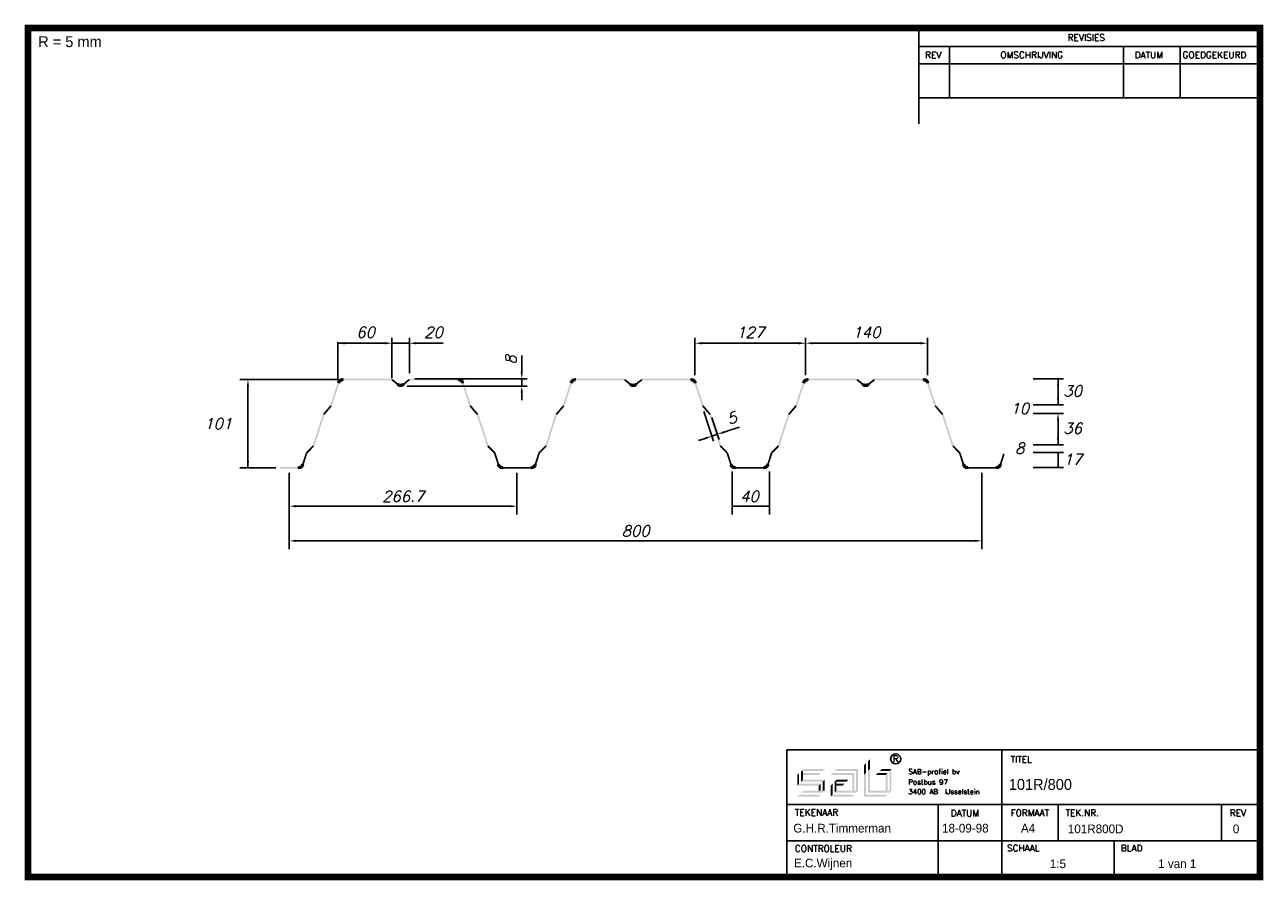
# Model space of a CAD drawing. Extents: x 51 to 1473, y 32 to 1014.
import ezdxf
from ezdxf.enums import TextEntityAlignment as Align

# ---------------------------------------------------------------- set-up
doc = ezdxf.new("R2010")
doc.units = 0
doc.header["$MEASUREMENT"] = 0
doc.layers.get('0').update_dxf_attribs({"linetype": 'CONTINUOUS'})
doc.layers.get('DEFPOINTS').update_dxf_attribs({"linetype": 'CONTINUOUS'})
doc.layers.add('KADER', color=7, linetype='CONTINUOUS')
doc.layers.add('TEKENING', color=7, linetype='CONTINUOUS')
doc.styles.add('ADESK2', font='romans')
doc.styles.add('ROMAND', font='romand')
doc.styles.add('ROMANS', font='romans', dxfattribs={"height": 4})

# ---------------------------------------------------------------- blocks, each defined once
blk = doc.blocks.new('A$C1F8A05FD')
blk.add_text('R = 5 mm', height=12.5).set_placement((1.81343, 5.268255))
blk = doc.blocks.new('SABKADER')
for p, q in [((150.225134, 42.43958), (258.88659, 42.43958)), ((150.225134, 13.236279), (150.225134, 42.43958)), ((199.575385, 13.236279), (199.575385, 42.43958)), ((150.225134, 29.841314), (258.88659, 29.841314)), ((184.998656, 29.841314), (184.998656, 13.236279)), ((212.574275, 21.538797), (212.574275, 29.841314)), ((250.077204, 21.538797), (250.077204, 29.841314)), ((150.225134, 21.538797), (196.590324, 21.538797)), ((196.590324, 21.538797), (258.88659, 21.538797))]:
    blk.add_line(p, q)
at = {"const_width": 1.5}
blk.add_lwpolyline([(-24.020511, 208.071571), (-24.020511, 13.236279), (-6.020511, 13.236279), (258.88659, 13.236279), (258.88659, 208.071571), (-6.020511, 208.071571)], close=True, dxfattribs=at)
for points in [[(180.558017, 208.071571), (180.558017, 186.077174)], [(180.558017, 203.848925), (258.88659, 203.848925)], [(187.558017, 203.848925), (187.558017, 192.077174)], [(227.558017, 203.848925), (227.558017, 192.077174)], [(240.558017, 192.077174), (240.558017, 203.848925)], [(258.88659, 199.848925), (180.558017, 199.848925)], [(258.88659, 192.077174), (180.558017, 192.077174)], [(225.398157, 13.236279), (225.398157, 21.538797)]]:
    blk.add_lwpolyline(points)
at = {"layer": 'KADER', "color": 7, "linetype": 'Continuous'}
for points in [[(168.855734, 37.56315), (168.855734, 39.819189), (169.307005, 38.014361), (169.307005, 40.270383)], [(168.855734, 37.56315), (168.855734, 39.819189), (169.307005, 38.014361), (169.307005, 40.270383)], [(152.612197, 34.179096), (153.063406, 34.630307), (152.612197, 36.660745), (153.063406, 37.111956)], [(152.612197, 34.179096), (153.063406, 34.630307), (152.612197, 36.660745), (153.063406, 37.111956)], [(153.514613, 37.56315), (153.965824, 38.014361), (158.477911, 37.56315), (158.929122, 38.014361)], [(153.514613, 37.56315), (153.965824, 38.014361), (158.477911, 37.56315), (158.929122, 38.014361)], [(153.514613, 37.56315), (153.965824, 38.014361), (158.477911, 37.56315), (158.929122, 38.014361)], [(153.514613, 37.56315), (153.965824, 38.014361), (158.477911, 37.56315), (158.929122, 38.014361)], [(153.514613, 37.56315), (153.965824, 37.56315), (153.514613, 35.081501), (153.965824, 35.532704)], [(153.514613, 37.56315), (153.965824, 37.56315), (153.514613, 35.081501), (153.965824, 35.532704)], [(153.965816, 37.111939), (158.0267, 37.111939), (153.965816, 36.660728), (157.575497, 36.660728)], [(153.965816, 37.111939), (158.0267, 37.111939), (153.965816, 36.660728), (157.575497, 36.660728)], [(160.282722, 36.660736), (160.733924, 37.111947), (165.245994, 36.660736), (165.697264, 37.111947)], [(160.282722, 36.660736), (160.733924, 37.111947), (165.245994, 36.660736), (165.697264, 37.111947)], [(161.185153, 37.56315), (161.636338, 38.014361), (166.14845, 37.56315), (166.599636, 38.014361)], [(161.185153, 37.56315), (161.636338, 38.014361), (166.14845, 37.56315), (166.599636, 38.014361)], [(165.697264, 37.111939), (165.697264, 33.051055), (165.246079, 36.660728), (165.246079, 33.051055)], [(165.697264, 37.111939), (165.697264, 33.051055), (165.246079, 36.660728), (165.246079, 33.051055)], [(166.599721, 38.014353), (166.599721, 33.051055), (166.148535, 37.56315), (166.148535, 33.051055)], [(166.599721, 38.014353), (166.599721, 33.051055), (166.148535, 37.56315), (166.148535, 33.051055)], [(167.953363, 36.660736), (167.953363, 38.916775), (168.404549, 37.111939), (168.404549, 39.367986)], [(167.953363, 36.660736), (167.953363, 38.916775), (168.404549, 37.111939), (168.404549, 39.367986)], [(167.953363, 31.69743), (168.404549, 32.14864), (167.953363, 36.660728), (168.404549, 37.111939)], [(167.953363, 31.69743), (168.404549, 32.14864), (167.953363, 36.660728), (168.404549, 37.111939)], [(168.855734, 32.599844), (169.307005, 33.051055), (168.855734, 37.563142), (169.307005, 38.014353)], [(168.855734, 32.599844), (169.307005, 33.051055), (168.855734, 37.563142), (169.307005, 38.014353)], [(173.367846, 37.111939), (171.111748, 37.111939), (172.91666, 36.660728), (170.660562, 36.660728)], [(173.367846, 37.111939), (171.111748, 37.111939), (172.91666, 36.660728), (170.660562, 36.660728)], [(174.270218, 38.014353), (172.014204, 38.014353), (173.819032, 37.56315), (171.563018, 37.56315)], [(174.270218, 38.014353), (172.014204, 38.014353), (173.819032, 37.56315), (171.563018, 37.56315)], [(173.367846, 37.111939), (173.367846, 33.051055), (172.91666, 36.660728), (172.91666, 33.051055)], [(173.367846, 37.111939), (173.367846, 33.051055), (172.91666, 36.660728), (172.91666, 33.051055)], [(174.270218, 38.014353), (174.270218, 33.051055), (173.819032, 37.56315), (173.819032, 33.051055)], [(174.270218, 38.014353), (174.270218, 33.051055), (173.819032, 37.56315), (173.819032, 33.051055)], [(152.612197, 34.179096), (153.063406, 34.630307), (157.575497, 34.179096), (158.026708, 34.630307)], [(152.612197, 34.179096), (153.063406, 34.630307), (157.575497, 34.179096), (158.026708, 34.630307)], [(153.514613, 35.08151), (153.965824, 35.532721), (158.477911, 35.08151), (158.929122, 35.532721)], [(153.514613, 35.08151), (153.965824, 35.532721), (158.477911, 35.08151), (158.929122, 35.532721)], [(157.575472, 34.179096), (158.026683, 34.630307), (157.575472, 33.051072), (158.026683, 33.051072)], [(157.575472, 34.179096), (158.026683, 34.630307), (157.575472, 33.051072), (158.026683, 33.051072)], [(158.929097, 35.532712), (158.477885, 35.08151), (158.929097, 33.051064), (158.477885, 33.051064)], [(158.929097, 35.532712), (158.477885, 35.08151), (158.929097, 33.051064), (158.477885, 33.051064)], [(160.282722, 31.69743), (160.282722, 34.179079), (160.733924, 32.14864), (160.733924, 34.63029)], [(160.282722, 31.69743), (160.282722, 34.179079), (160.733924, 32.14864), (160.733924, 34.63029)], [(161.636338, 33.051055), (161.636338, 35.532704), (161.185153, 32.599844), (161.185153, 35.081493)], [(161.636338, 33.051055), (161.636338, 35.532704), (161.185153, 32.599844), (161.185153, 35.081493)], [(161.636338, 35.532712), (164.343622, 35.532712), (161.636338, 35.08151), (163.892352, 35.08151)], [(161.636338, 35.532712), (164.343622, 35.532712), (161.636338, 35.08151), (163.892352, 35.08151)], [(161.636338, 34.630299), (163.441166, 34.630299), (161.636338, 34.179096), (162.98998, 34.179096)], [(161.636338, 34.630299), (163.441166, 34.630299), (161.636338, 34.179096), (162.98998, 34.179096)], [(152.612197, 31.69743), (153.063406, 32.14864), (157.575497, 31.69743), (158.026708, 32.14864)], [(152.612197, 31.69743), (153.063406, 32.14864), (157.575497, 31.69743), (158.026708, 32.14864)], [(153.514613, 32.599844), (153.965824, 33.051055), (158.477911, 32.599844), (158.929122, 33.051055)], [(153.514613, 32.599844), (153.965824, 33.051055), (158.477911, 32.599844), (158.929122, 33.051055)], [(160.282722, 31.69743), (160.733924, 32.14864), (165.245994, 31.69743), (165.697264, 32.14864)], [(160.282722, 31.69743), (160.733924, 32.14864), (165.245994, 31.69743), (165.697264, 32.14864)], [(161.185153, 32.599844), (161.636338, 33.051055), (166.14845, 32.599844), (166.599636, 33.051055)], [(161.185153, 32.599844), (161.636338, 33.051055), (166.14845, 32.599844), (166.599636, 33.051055)], [(167.953363, 31.69743), (168.404549, 32.14864), (172.91666, 31.69743), (173.367846, 32.14864)], [(167.953363, 31.69743), (168.404549, 32.14864), (172.91666, 31.69743), (173.367846, 32.14864)], [(169.307005, 33.051055), (174.270303, 33.051055), (168.855734, 32.599844), (173.819032, 32.599844)], [(169.307005, 33.051055), (174.270303, 33.051055), (168.855734, 32.599844), (173.819032, 32.599844)]]:
    blk.add_solid(points, dxfattribs=at)
at = {"layer": 'TEKENING', "linetype": 'Continuous'}
blk.add_circle((175.235973, 40.328262), 1.159439, dxfattribs=at)
blk.add_circle((175.235973, 40.328262), 1.159439, dxfattribs=at)
at = {"style": 'ADESK2'}
for s, p in [('REVISIES', (214.704535, 205.144294)), ('REV', (181.968143, 201.144294)), ('OMSCHRIJVING', (199.271802, 201.144294)), ('DATUM', (230.099948, 201.144294)), ('GOEDGEKEURD', (241.101006, 201.144294)), ('TITEL', (201.613135, 39.47004)), ('TEKENAAR', (152.079742, 27.291228)), ('DATUM', (187.859829, 27.139382)), ('FORMAAT', (201.613135, 27.19618)), ('TEK.NR.', (214.220239, 27.19618)), ('REV', (251.943402, 27.19618)), ('CONTROLEUR', (152.079742, 18.988711)), ('SCHAAL', (200.787835, 19.115496)), ('BLAD', (226.937278, 19.115496))]:
    blk.add_text(s, height=1.506869, dxfattribs=at).set_placement(p)
at = {"linetype": 'Continuous'}
for s, height, style, p in [('R', 1.53823, 'ROMAND', (174.53974, 39.550869)), ('R', 1.53823, 'ROMAND', (174.53974, 39.550869)), ('SAB-profiel bv', 1.176433, 'ROMAND', (178.18246, 36.834951)), ('SAB-profiel bv', 1.176433, 'ROMAND', (178.18246, 36.834951)), ('Postbus 97', 1.176433, 'ROMANS', (178.14705, 34.424053)), ('Postbus 97', 1.176433, 'ROMANS', (178.14705, 34.424053)), ('3400 AB  IJsselstein', 1.176433, 'ROMANS', (178.14705, 32.218732)), ('3400 AB  IJsselstein', 1.176433, 'ROMANS', (178.14705, 32.218732))]:
    blk.add_text(s, height=height, dxfattribs=dict(at, style=style)).set_placement(p)
for tag, p, height in [('TITEL', (201.207489, 33.2215), 2.5), ('DATUM', (185.875276, 23.431631), 2), ('TEK.NR.', (214.7644, 23.2684), 2)]:
    blk.add_attdef(tag, p, '', height=height)
at = {"flags": 8}
for tag, p in [('TEKENAAR', (151.716213, 23.431631)), ('FORMAAT', (203.997456, 23.4316)), ('REV', (252.6587, 23.2684)), ('CONTROLEUR', (151.879511, 15.436462)), ('SCHAAL', (210.634417, 15.2733)), ('BLAD', (235.5083, 15.2733))]:
    blk.add_attdef(tag, p, '', height=2, dxfattribs=at)

msp = doc.modelspace()

# ---------------------------------------------------------------- linework, layer by layer
at = {"color": 0, "linetype": 'ByBlock'}
for p, q in [((472.657147, 613.759776), (472.657147, 654.492644)), ((492.657099, 613.760442), (492.657099, 654.492644)), ((820.566769, 611.775233), (820.566769, 654.492644)), ((947.566769, 618.025233), (947.566769, 654.492644)), ((947.566769, 611.775233), (947.566769, 654.492644)), ((1087.566769, 611.775233), (1087.566769, 654.492644)), ((410.349801, 607.389359), (410.349801, 649.492644)), ((410.349801, 648.242644), (462.657147, 648.242644)), ((464.657147, 648.242644), (456.657147, 648.242644)), ((472.657147, 608.134776), (472.657147, 649.492644)), ((472.657147, 648.242644), (492.657099, 648.242644)), ((500.657099, 648.242644), (508.657099, 648.242644)), ((508.657099, 648.242644), (531.636346, 648.242644)), ((828.566769, 648.242644), (939.566769, 648.242644)), ((955.566769, 648.242644), (1079.566769, 648.242644)), ((621.681335, 623.510442), (621.681335, 634.106448)), ((621.681335, 615.510442), (621.681335, 623.510442)), ((490.240453, 599.063129), (627.931335, 599.063129)), ((498.907099, 607.510442), (627.931335, 607.510442)), ((621.681335, 599.063129), (621.681335, 607.510442)), ((621.681335, 591.063129), (621.681335, 583.063129)), ((830.621609, 569.939548), (841.949064, 535.658421)), ((840.128613, 563.010121), (848.455949, 537.80848)), ((839.988163, 541.592844), (846.495048, 543.742903)), ((854.091108, 546.252856), (861.687169, 548.762809)), ((861.687169, 548.762809), (871.637294, 552.050612)), ((832.392102, 539.08289), (824.796042, 536.572937))]:
    msp.add_line(p, q, dxfattribs=at)
at = {"color": 7, "linetype": 'Continuous'}
for p, q in [((411.490384, 606.509781), (297.905481, 606.509781)), ((307.343401, 598.959444), (307.343401, 505.385715)), ((1209.032109, 607.549842), (1243.743567, 607.549842)), ((1237.493567, 577.549842), (1237.493567, 607.549842)), ((1209.032109, 577.549842), (1243.743567, 577.549842)), ((1209.032109, 567.743284), (1243.743567, 567.743284)), ((1237.493567, 559.743284), (1237.493567, 531.743284)), ((307.343401, 512.936051), (307.343401, 545.566036)), ((1209.032109, 531.743284), (1243.743567, 531.743284)), ((1209.032109, 522.745347), (1243.743567, 522.745347)), ((1237.493567, 522.745347), (1237.493567, 505.745347)), ((339.43484, 505.385715), (297.905481, 505.385715)), ((354.84699, 499.66552), (354.84699, 451.745198)), ((354.84699, 499.66552), (354.84699, 412.047756)), ((616.18267, 499.664852), (616.18267, 451.745198)), ((863.34153, 500.920735), (863.34153, 451.745198)), ((906.068303, 500.920735), (906.068303, 451.745198)), ((1150.177997, 499.664852), (1150.177997, 412.047756)), ((1209.032109, 505.745347), (1243.743567, 505.745347)), ((362.397326, 461.183118), (608.632334, 461.183118)), ((863.34153, 461.183118), (906.068303, 461.183118)), ((362.397326, 421.485676), (1142.627661, 421.485676))]:
    msp.add_line(p, q, dxfattribs=at)
for p in [(1237.493567, 607.549842), (1237.493567, 531.743284), (1237.493567, 505.745347), (1237.493567, 505.745347)]:
    msp.add_point(p, dxfattribs=at)
at = {"color": 0, "linetype": 'ByBlock'}
for points in [[(418.306527, 649.575977), (418.306527, 646.909311), (410.306527, 648.242644)], [(464.700421, 649.575977), (464.700421, 646.909311), (472.700421, 648.242644)], [(500.657099, 649.575977), (500.657099, 646.909311), (492.657099, 648.242644)], [(828.566769, 649.575977), (828.566769, 646.909311), (820.566769, 648.242644)], [(939.566769, 649.575977), (939.566769, 646.909311), (947.566769, 648.242644)], [(955.566769, 649.575977), (955.566769, 646.909311), (947.566769, 648.242644)], [(1079.566769, 649.575977), (1079.566769, 646.909311), (1087.566769, 648.242644)], [(620.348002, 615.510442), (623.014669, 615.510442), (621.681335, 607.510442)], [(620.348002, 591.063129), (623.014669, 591.063129), (621.681335, 599.063129)], [(831.973777, 540.3489), (832.810428, 537.81688), (839.988163, 541.592844)], [(853.672783, 547.518866), (854.509434, 544.986846), (846.495048, 543.742903)]]:
    msp.add_solid(points, dxfattribs=at)
at = {"color": 7, "linetype": 'Continuous'}
for points in [[(306.085012, 598.959444), (308.60179, 598.959444), (307.343401, 606.509781)], [(401.851635, 576.782446), (410.488955, 603.365235), (403.753981, 576.163683), (412.391302, 602.746472)], [(410.488955, 603.365903), (413.225664, 604.186915), (412.391302, 602.746472), (411.743836, 605.52857)], [(412.391302, 602.746472), (411.743836, 605.52857), (411.743836, 605.52857), (410.488955, 603.365903)], [(411.743836, 605.52857), (410.488955, 603.365903), (413.225664, 604.186915), (412.391302, 602.745137)], [(411.743836, 605.52857), (413.225664, 604.186915), (413.766331, 606.994378), (414.580669, 605.164121)], [(413.766331, 606.994378), (414.580669, 605.164121), (416.209344, 607.511016), (416.209344, 605.508546)], [(413.766331, 606.994378), (414.580669, 605.164121), (413.766331, 606.994378), (414.580669, 605.164121)], [(416.209344, 607.511016), (472.638948, 607.511016), (416.209344, 605.508546), (472.638948, 605.508546)], [(473.266389, 607.291411), (480.16156, 601.772604), (472.011507, 605.72815), (478.913354, 600.208675)], [(480.160586, 601.773384), (478.913354, 600.208675), (481.763536, 601.003656), (481.322993, 599.051247)], [(481.763536, 601.003656), (481.322993, 599.051247), (481.763536, 601.003656), (481.322993, 599.051247)], [(481.763536, 601.003656), (481.322993, 599.051247), (483.545734, 601.003656), (483.992953, 599.051247)], [(483.545734, 601.003656), (483.992953, 599.051247), (485.14771, 601.774607), (486.395917, 600.208675)], [(483.545734, 601.003656), (483.992953, 599.051247), (483.545734, 601.003656), (483.992953, 599.051247)], [(493.297763, 605.72815), (486.395917, 600.208675), (492.042882, 607.291411), (485.14771, 601.772604)], [(549.099926, 605.508546), (492.670323, 605.508546), (549.099926, 607.511016), (492.670323, 607.511016)], [(549.099926, 605.508546), (550.735277, 605.163453), (549.099926, 607.511016), (551.542939, 606.993711)], [(549.099926, 607.511016), (551.542939, 606.993711), (551.542939, 606.993711), (550.735277, 605.163453)], [(551.542939, 606.993711), (550.735277, 605.163453), (553.572109, 605.525233), (552.083606, 604.184913)], [(553.572109, 605.525233), (552.083606, 604.184913), (552.083606, 604.184913), (553.572109, 605.525233)], [(552.083606, 604.184913), (553.572109, 605.525233), (552.917969, 602.741132), (554.820315, 603.359895)], [(561.555289, 576.163016), (552.917969, 602.741132), (563.457636, 576.781779), (554.820315, 603.359895)], [(668.885009, 576.782446), (677.52233, 603.365235), (670.787356, 576.163683), (679.424676, 602.746472)], [(678.777211, 605.52857), (677.52233, 603.365903), (680.259039, 604.186915), (679.424676, 602.745137)], [(679.424676, 602.746472), (678.777211, 605.52857), (678.777211, 605.52857), (677.52233, 603.365903)], [(677.52233, 603.365903), (680.259039, 604.186915), (679.424676, 602.746472), (678.777211, 605.52857)], [(678.777211, 605.52857), (680.259039, 604.186915), (680.799706, 606.994378), (681.614043, 605.164121)], [(680.799706, 606.994378), (681.614043, 605.164121), (683.242719, 607.511016), (683.242719, 605.508546)], [(680.799706, 606.994378), (681.614043, 605.164121), (680.799706, 606.994378), (681.614043, 605.164121)], [(683.242719, 607.511016), (739.672322, 607.511016), (683.242719, 605.508546), (739.672322, 605.508546)], [(740.299763, 607.291411), (747.194935, 601.772604), (739.044882, 605.72815), (745.946728, 600.208675)], [(747.193961, 601.773384), (745.946728, 600.208675), (748.796911, 601.003656), (748.356367, 599.051247)], [(748.796911, 601.003656), (748.356367, 599.051247), (750.579109, 601.003656), (751.026327, 599.051247)], [(748.796911, 601.003656), (748.356367, 599.051247), (748.796911, 601.003656), (748.356367, 599.051247)], [(750.579109, 601.003656), (751.026327, 599.051247), (752.181085, 601.774607), (753.429291, 600.208675)], [(750.579109, 601.003656), (751.026327, 599.051247), (750.579109, 601.003656), (751.026327, 599.051247)], [(760.331138, 605.72815), (753.429291, 600.208675), (759.076256, 607.291411), (752.181085, 601.772604)], [(816.133301, 605.508546), (759.703697, 605.508546), (816.133301, 607.511016), (759.703697, 607.511016)], [(816.133301, 607.511016), (818.576314, 606.993711), (818.576314, 606.993711), (817.768651, 605.163453)], [(816.133301, 605.508546), (817.768651, 605.163453), (816.133301, 607.511016), (818.576314, 606.993711)], [(818.576314, 606.993711), (817.768651, 605.163453), (820.605483, 605.525233), (819.116981, 604.184913)], [(820.605483, 605.525233), (819.116981, 604.184913), (819.116981, 604.184913), (820.605483, 605.525233)], [(819.116981, 604.184913), (820.605483, 605.525233), (819.951343, 602.741132), (821.85369, 603.359895)], [(828.588664, 576.163016), (819.951343, 602.741132), (830.49101, 576.781779), (821.85369, 603.359895)], [(935.846295, 576.782446), (944.483615, 603.365235), (937.748641, 576.163683), (946.385962, 602.746472)], [(945.738496, 605.52857), (944.483615, 603.365903), (947.220324, 604.186915), (946.385962, 602.745137)], [(946.385962, 602.746472), (945.738496, 605.52857), (945.738496, 605.52857), (944.483615, 603.365903)], [(944.483615, 603.365903), (947.220324, 604.186915), (946.385962, 602.746472), (945.738496, 605.52857)], [(945.738496, 605.52857), (947.220324, 604.186915), (947.760991, 606.994378), (948.575329, 605.164121)], [(947.760991, 606.994378), (948.575329, 605.164121), (950.204005, 607.511016), (950.204005, 605.508546)], [(947.760991, 606.994378), (948.575329, 605.164121), (947.760991, 606.994378), (948.575329, 605.164121)], [(950.204005, 607.511016), (1006.633608, 607.511016), (950.204005, 605.508546), (1006.633608, 605.508546)], [(1007.261049, 607.291411), (1014.15622, 601.772604), (1006.006167, 605.72815), (1012.908014, 600.208675)], [(1014.155246, 601.773384), (1012.908014, 600.208675), (1015.758196, 601.003656), (1015.317653, 599.051247)], [(1015.758196, 601.003656), (1015.317653, 599.051247), (1017.540394, 601.003656), (1017.987613, 599.051247)], [(1015.758196, 601.003656), (1015.317653, 599.051247), (1015.758196, 601.003656), (1015.317653, 599.051247)], [(1017.540394, 601.003656), (1017.987613, 599.051247), (1019.14237, 601.774607), (1020.390577, 600.208675)], [(1017.540394, 601.003656), (1017.987613, 599.051247), (1017.540394, 601.003656), (1017.987613, 599.051247)], [(1027.292423, 605.72815), (1020.390577, 600.208675), (1026.037542, 607.291411), (1019.14237, 601.772604)], [(1083.094586, 605.508546), (1026.664983, 605.508546), (1083.094586, 607.511016), (1026.664983, 607.511016)], [(1083.094586, 607.511016), (1085.537599, 606.993711), (1085.537599, 606.993711), (1084.729937, 605.163453)], [(1083.094586, 605.508546), (1084.729937, 605.163453), (1083.094586, 607.511016), (1085.537599, 606.993711)], [(1085.537599, 606.993711), (1084.729937, 605.163453), (1087.566769, 605.525233), (1086.078266, 604.184913)], [(1087.566769, 605.525233), (1086.078266, 604.184913), (1086.078266, 604.184913), (1087.566769, 605.525233)], [(1086.078266, 604.184913), (1087.566769, 605.525233), (1086.912629, 602.741132), (1088.814975, 603.359895)], [(1095.549949, 576.163016), (1086.912629, 602.741132), (1097.452296, 576.781779), (1088.814975, 603.359895)], [(1236.160233, 599.549842), (1238.8269, 599.549842), (1237.493567, 607.549842)], [(1236.160233, 585.549842), (1238.8269, 585.549842), (1237.493567, 577.549842)], [(393.528035, 567.109182), (402.038532, 577.121531), (395.049912, 565.811581), (403.567084, 575.823931)], [(570.259359, 565.811581), (561.742186, 575.823931), (571.781236, 567.109182), (563.270739, 577.121531)], [(660.561409, 567.109182), (669.071906, 577.121531), (662.083286, 565.811581), (670.600459, 575.823931)], [(837.292733, 565.811581), (828.775561, 575.823931), (838.81461, 567.109182), (830.304113, 577.121531)], [(927.522695, 567.109182), (936.033192, 577.121531), (929.044572, 565.811581), (937.561744, 575.823931)], [(1104.254019, 565.811581), (1095.736847, 575.823931), (1105.775896, 567.109182), (1097.265399, 577.121531)], [(381.626688, 530.725637), (393.334463, 566.769429), (383.529035, 530.106207), (395.243484, 566.150666)], [(581.780236, 530.106207), (570.065787, 566.150666), (583.682582, 530.725637), (571.974808, 566.769429)], [(648.660063, 530.725637), (660.367837, 566.769429), (650.562409, 530.106207), (662.276858, 566.150666)], [(848.81361, 530.106207), (837.099161, 566.150666), (850.715957, 530.725637), (839.008182, 566.769429)], [(915.621348, 530.725637), (927.329123, 566.769429), (917.523695, 530.106207), (929.238144, 566.150666)], [(1115.774896, 530.106207), (1104.060447, 566.150666), (1117.677242, 530.725637), (1105.969468, 566.769429)], [(1236.160233, 559.743284), (1238.8269, 559.743284), (1237.493567, 567.743284)], [(373.997278, 523.108242), (381.86031, 531.118789), (375.425706, 521.705845), (383.288738, 529.716392)], [(589.883564, 521.705178), (582.020532, 529.715725), (591.311993, 523.108242), (583.448961, 531.118789)], [(641.030652, 523.108242), (648.893684, 531.118789), (642.459081, 521.705845), (650.322113, 529.716392)], [(856.916939, 521.705178), (849.053907, 529.715725), (858.345367, 523.108242), (850.482335, 531.118789)], [(907.991938, 523.108242), (915.85497, 531.118789), (909.420366, 521.705845), (917.283398, 529.716392)], [(1123.878224, 521.705178), (1116.015192, 529.715725), (1125.306653, 523.108242), (1117.443621, 531.118789)], [(1236.160233, 539.743284), (1238.8269, 539.743284), (1237.493567, 531.743284)], [(306.085012, 512.936051), (308.60179, 512.936051), (307.343401, 505.385715)], [(369.351547, 509.153696), (373.763656, 522.71509), (371.260569, 508.534933), (375.666003, 522.096327)], [(594.048702, 508.545612), (589.643268, 522.096327), (595.951048, 509.164376), (591.545614, 522.71509)], [(636.384922, 509.153696), (640.797031, 522.71509), (638.293943, 508.534933), (642.699377, 522.096327)], [(861.082076, 508.545612), (856.676642, 522.096327), (862.984423, 509.164376), (858.578989, 522.71509)], [(903.346207, 509.153696), (907.758316, 522.71509), (905.255229, 508.534933), (909.660663, 522.096327)], [(1128.043362, 508.545612), (1123.637928, 522.096327), (1129.945708, 509.164376), (1125.540274, 522.71509)], [(1170.34821, 509.173053), (1174.389194, 521.609059), (1172.252559, 508.55429), (1176.293543, 520.990296)], [(1236.693567, 517.945347), (1238.293567, 517.945347), (1237.493567, 522.745347)], [(365.540179, 504.38448), (344.1538, 504.38448), (365.540179, 506.38695), (344.1538, 506.38695)], [(365.540179, 506.386282), (367.168855, 506.731375), (367.983193, 504.901117), (365.540179, 504.383812)], [(365.540179, 506.386282), (365.540179, 504.383812), (367.168855, 506.731375), (367.983193, 504.901117)], [(367.983193, 504.901117), (365.540179, 504.383812), (365.540179, 506.386282), (365.540179, 504.383812)], [(367.168855, 506.731375), (367.983193, 504.901117), (367.168855, 506.731375), (368.517185, 507.709915)], [(367.168855, 506.731375), (368.517185, 507.709915), (370.005687, 506.369595), (367.983193, 504.901117)], [(368.517185, 507.709915), (370.005687, 506.369595), (367.168855, 506.731375), (367.983193, 504.901117)], [(367.168855, 506.731375), (367.983193, 504.901117), (368.517185, 507.709915), (370.005687, 506.369595)], [(370.005687, 506.369595), (367.983193, 504.901117), (368.517185, 507.709915), (370.005687, 506.369595)], [(368.517185, 507.709915), (370.005687, 506.369595), (369.351547, 509.153696), (371.260569, 508.534933)], [(594.048702, 508.545612), (595.951048, 509.162373), (595.296908, 506.37627), (596.785411, 507.714587)], [(595.296908, 506.37627), (596.785411, 507.714587), (596.785411, 507.714587), (595.296908, 506.37627)], [(596.785411, 507.714587), (595.296908, 506.37627), (598.133741, 506.73271), (597.319403, 504.90312)], [(598.133741, 506.73271), (597.319403, 504.90312), (598.133741, 506.73271), (597.319403, 504.90312)], [(598.133741, 506.73271), (597.319403, 504.90312), (599.769091, 506.386282), (599.769091, 504.383812)], [(599.769091, 506.386282), (616.18267, 506.386282), (599.769091, 504.383812), (616.18267, 504.383812)], [(616.149295, 506.386282), (632.549524, 506.386282), (616.149295, 504.383812), (632.549524, 504.383812)], [(632.573554, 506.386282), (632.573554, 504.383812), (634.20223, 506.731375), (635.016567, 504.901117)], [(632.573554, 506.386282), (634.20223, 506.731375), (635.016567, 504.901117), (632.573554, 504.383812)], [(635.016567, 504.901117), (632.573554, 504.383812), (632.573554, 506.386282), (632.573554, 504.383812)], [(634.20223, 506.731375), (635.016567, 504.901117), (635.550559, 507.709915), (637.039062, 506.369595)], [(635.550559, 507.709915), (637.039062, 506.369595), (634.20223, 506.731375), (635.016567, 504.901117)], [(634.20223, 506.731375), (635.550559, 507.709915), (637.039062, 506.369595), (635.016567, 504.901117)], [(634.20223, 506.731375), (635.016567, 504.901117), (634.20223, 506.731375), (635.550559, 507.709915)], [(637.039062, 506.369595), (635.016567, 504.901117), (635.550559, 507.709915), (637.039062, 506.369595)], [(635.550559, 507.709915), (637.039062, 506.369595), (636.384922, 509.153696), (638.293943, 508.534933)], [(861.082076, 508.545612), (862.984423, 509.162373), (862.330283, 506.37627), (863.818785, 507.714587)], [(862.330283, 506.37627), (863.818785, 507.714587), (863.818785, 507.714587), (862.330283, 506.37627)], [(863.818785, 507.714587), (862.330283, 506.37627), (865.167115, 506.73271), (864.352777, 504.90312)], [(865.167115, 506.73271), (864.352777, 504.90312), (866.802466, 506.386282), (866.802466, 504.383812)], [(865.167115, 506.73271), (864.352777, 504.90312), (865.167115, 506.73271), (864.352777, 504.90312)], [(866.767089, 506.386282), (883.18267, 506.386282), (866.767089, 504.383812), (883.18267, 504.383812)], [(883.148628, 506.386282), (899.542849, 506.386282), (883.148628, 504.383812), (899.542849, 504.383812)], [(899.53484, 506.386282), (899.53484, 504.383812), (901.163515, 506.731375), (901.977853, 504.901117)], [(899.53484, 506.386282), (901.163515, 506.731375), (901.977853, 504.901117), (899.53484, 504.383812)], [(901.977853, 504.901117), (899.53484, 504.383812), (899.53484, 506.386282), (899.53484, 504.383812)], [(901.163515, 506.731375), (901.977853, 504.901117), (902.511845, 507.709915), (904.000348, 506.369595)], [(902.511845, 507.709915), (904.000348, 506.369595), (901.163515, 506.731375), (901.977853, 504.901117)], [(901.163515, 506.731375), (902.511845, 507.709915), (904.000348, 506.369595), (901.977853, 504.901117)], [(901.163515, 506.731375), (901.977853, 504.901117), (901.163515, 506.731375), (902.511845, 507.709915)], [(904.000348, 506.369595), (901.977853, 504.901117), (902.511845, 507.709915), (904.000348, 506.369595)], [(902.511845, 507.709915), (904.000348, 506.369595), (903.346207, 509.153696), (905.255229, 508.534933)], [(1128.043362, 508.545612), (1129.945708, 509.162373), (1129.291568, 506.37627), (1130.780071, 507.714587)], [(1129.291568, 506.37627), (1130.780071, 507.714587), (1130.780071, 507.714587), (1129.291568, 506.37627)], [(1130.780071, 507.714587), (1129.291568, 506.37627), (1132.128401, 506.73271), (1131.314063, 504.90312)], [(1132.128401, 506.73271), (1131.314063, 504.90312), (1133.763751, 506.386282), (1133.763751, 504.383812)], [(1132.128401, 506.73271), (1131.314063, 504.90312), (1132.128401, 506.73271), (1131.314063, 504.90312)], [(1133.762416, 506.386282), (1150.177997, 506.386282), (1133.762416, 504.383812), (1150.177997, 504.383812)], [(1150.143955, 506.386282), (1166.539512, 506.386282), (1150.143955, 504.383812), (1166.539512, 504.383812)], [(1166.538177, 506.386282), (1166.540847, 504.383812), (1168.17019, 506.736715), (1168.988533, 504.909127)], [(1168.17019, 506.736715), (1168.988533, 504.909127), (1169.517852, 507.721262), (1171.01036, 506.385615)], [(1168.17019, 506.736715), (1168.988533, 504.909127), (1168.17019, 506.736715), (1168.988533, 504.909127)], [(1169.517852, 507.721262), (1171.632127, 507.471955), (1170.346875, 509.169716), (1172.251752, 508.554552)], [(1169.517852, 507.721262), (1171.01036, 506.385615), (1169.517852, 507.721262), (1171.632127, 507.471955)], [(1236.693567, 510.545347), (1238.293567, 510.545347), (1237.493567, 505.745347)], [(362.397326, 462.441507), (362.397326, 459.924729), (354.84699, 461.183118)], [(608.632334, 462.441507), (608.632334, 459.924729), (616.18267, 461.183118)], [(870.891866, 462.441507), (870.891866, 459.924729), (863.34153, 461.183118)], [(898.517966, 462.441507), (898.517966, 459.924729), (906.068303, 461.183118)], [(362.397326, 422.744066), (362.397326, 420.227287), (354.84699, 421.485676)], [(1142.627661, 422.744066), (1142.627661, 420.227287), (1150.177997, 421.485676)]]:
    msp.add_solid(points, dxfattribs=at)
for points in [[(413.225664, 604.186915), (411.743836, 605.52857), (410.488955, 603.365903), (412.391302, 602.745137)], [(414.580669, 605.164121), (413.766331, 606.994378), (411.743836, 605.52857), (413.225664, 604.186915)], [(416.209344, 605.508546), (416.209344, 607.511016), (413.766331, 606.994378), (414.580669, 605.164121)], [(480.16156, 601.774607), (478.913354, 600.20734), (481.322993, 599.051247), (481.763536, 601.003656)], [(481.763536, 601.003656), (481.322993, 599.051247), (483.992953, 599.051247), (483.545734, 601.003656)], [(483.545734, 601.003656), (483.992953, 599.051247), (486.395917, 600.20734), (485.14771, 601.774607)], [(550.735277, 605.163453), (551.542939, 606.993711), (549.099926, 607.511016), (549.099926, 605.508546)], [(552.083606, 604.184913), (553.572109, 605.525233), (551.542939, 606.993711), (550.735277, 605.163453)], [(552.917969, 602.741132), (554.820315, 603.359895), (553.572109, 605.525233), (552.083606, 604.184913)], [(680.259039, 604.186915), (678.777211, 605.52857), (677.52233, 603.365903), (679.424676, 602.745137)], [(681.614043, 605.164121), (680.799706, 606.994378), (678.777211, 605.52857), (680.259039, 604.186915)], [(683.242719, 605.508546), (683.242719, 607.511016), (680.799706, 606.994378), (681.614043, 605.164121)], [(747.194935, 601.774607), (745.946728, 600.20734), (748.356367, 599.051247), (748.796911, 601.003656)], [(748.796911, 601.003656), (748.356367, 599.051247), (751.026327, 599.051247), (750.579109, 601.003656)], [(750.579109, 601.003656), (751.026327, 599.051247), (753.429291, 600.20734), (752.181085, 601.774607)], [(817.768651, 605.163453), (818.576314, 606.993711), (816.133301, 607.511016), (816.133301, 605.508546)], [(819.116981, 604.184913), (820.605483, 605.525233), (818.576314, 606.993711), (817.768651, 605.163453)], [(819.951343, 602.741132), (821.85369, 603.359895), (820.605483, 605.525233), (819.116981, 604.184913)], [(947.220324, 604.186915), (945.738496, 605.52857), (944.483615, 603.365903), (946.385962, 602.745137)], [(948.575329, 605.164121), (947.760991, 606.994378), (945.738496, 605.52857), (947.220324, 604.186915)], [(950.204005, 605.508546), (950.204005, 607.511016), (947.760991, 606.994378), (948.575329, 605.164121)], [(1014.15622, 601.774607), (1012.908014, 600.20734), (1015.317653, 599.051247), (1015.758196, 601.003656)], [(1015.758196, 601.003656), (1015.317653, 599.051247), (1017.987613, 599.051247), (1017.540394, 601.003656)], [(1017.540394, 601.003656), (1017.987613, 599.051247), (1020.390577, 600.20734), (1019.14237, 601.774607)], [(1084.729937, 605.163453), (1085.537599, 606.993711), (1083.094586, 607.511016), (1083.094586, 605.508546)], [(1086.078266, 604.184913), (1087.566769, 605.525233), (1085.537599, 606.993711), (1084.729937, 605.163453)], [(1086.912629, 602.741132), (1088.814975, 603.359895), (1087.566769, 605.525233), (1086.078266, 604.184913)], [(365.540179, 506.386282), (365.540179, 504.383812), (367.983193, 504.901117), (367.168855, 506.731375)], [(367.168855, 506.731375), (367.983193, 504.901117), (370.005687, 506.369595), (368.517185, 507.709915)], [(368.517185, 507.709915), (370.005687, 506.369595), (371.260569, 508.534933), (369.351547, 509.153696)], [(595.951048, 509.162373), (594.048702, 508.547615), (595.296908, 506.37627), (596.785411, 507.714587)], [(596.785411, 507.714587), (595.296908, 506.37627), (597.319403, 504.90312), (598.133741, 506.73271)], [(598.133741, 506.73271), (597.319403, 504.90312), (599.775766, 504.383812), (599.769091, 506.386282)], [(632.573554, 506.386282), (632.573554, 504.383812), (635.016567, 504.901117), (634.20223, 506.731375)], [(634.20223, 506.731375), (635.016567, 504.901117), (637.039062, 506.369595), (635.550559, 507.709915)], [(635.550559, 507.709915), (637.039062, 506.369595), (638.293943, 508.534933), (636.384922, 509.153696)], [(862.984423, 509.162373), (861.082076, 508.547615), (862.330283, 506.37627), (863.818785, 507.714587)], [(863.818785, 507.714587), (862.330283, 506.37627), (864.352777, 504.90312), (865.167115, 506.73271)], [(865.167115, 506.73271), (864.352777, 504.90312), (866.80914, 504.383812), (866.802466, 506.386282)], [(899.53484, 506.386282), (899.53484, 504.383812), (901.977853, 504.901117), (901.163515, 506.731375)], [(901.163515, 506.731375), (901.977853, 504.901117), (904.000348, 506.369595), (902.511845, 507.709915)], [(902.511845, 507.709915), (904.000348, 506.369595), (905.255229, 508.534933), (903.346207, 509.153696)], [(1129.945708, 509.162373), (1128.043362, 508.547615), (1129.291568, 506.37627), (1130.780071, 507.714587)], [(1130.780071, 507.714587), (1129.291568, 506.37627), (1131.314063, 504.90312), (1132.128401, 506.73271)], [(1132.128401, 506.73271), (1131.314063, 504.90312), (1133.770426, 504.383812), (1133.763751, 506.386282)], [(1166.538177, 506.386282), (1166.540847, 504.383812), (1168.988533, 504.909127), (1168.17019, 506.736715)], [(1168.17019, 506.736715), (1168.988533, 504.909127), (1171.01036, 506.385615), (1169.517852, 507.721262)], [(1169.517852, 507.721262), (1171.01036, 506.385615), (1172.253894, 508.558295), (1170.346875, 509.169716)]]:
    msp.add_3dface(points, dxfattribs=at)
at = {"layer": 'DEFPOINTS', "color": 0, "linetype": 'ByBlock'}
for p in [(472.657147, 648.242644), (492.657099, 648.242644), (947.566769, 648.242644), (1087.566769, 648.242644), (947.566769, 611.775233), (410.349801, 606.764359), (472.657147, 607.509776), (472.657147, 607.509776), (483.990453, 599.063129), (492.657099, 607.510442), (492.657099, 607.510442), (621.681335, 607.510442), (820.566769, 605.525233), (947.566769, 605.525233), (1087.566769, 605.525233), (828.660708, 575.87397), (838.167712, 568.944544), (846.495048, 543.742903)]:
    msp.add_point(p, dxfattribs=at)

# ---------------------------------------------------------------- block references
at = {"xscale": 5, "yscale": 5, "zscale": 5}
msp.add_blockref('SABKADER', (174.924055, -30.427712), dxfattribs=at).add_auto_attribs({'TEKENAAR': 'G.H.R.Timmerman', 'CONTROLEUR': 'E.C.Wijnen', 'DATUM': '18-09-98', 'TITEL': '101R/800', 'FORMAAT': 'A4', 'TEK.NR.': '101R800D', 'REV': '0', 'SCHAAL': '1:5', 'BLAD': '1 van 1'})
msp.add_blockref('A$C1F8A05FD', (64.649176, 982.774413))

# ---------------------------------------------------------------- texts
at = {"color": 0, "linetype": 'ByBlock', "style": 'ROMAND', "oblique": 15}
for s, p in [('60', (442.423962, 660.742644)), ('20', (520.459223, 660.742644)), ('127', (884.066769, 660.742644)), ('140', (1017.566769, 660.742644))]:
    msp.add_text(s, height=12.5, dxfattribs=at).set_placement(p, align=Align.MIDDLE_CENTER)
for s, rotation, p in [('8', 90, (609.181335, 629.120945)), ('5', 18.285017, (863.03715, 562.3736))]:
    msp.add_text(s, height=12.5, rotation=rotation, dxfattribs=at).set_placement(p, align=Align.MIDDLE_CENTER)
at = {"color": 7, "linetype": 'Continuous', "style": 'ROMAND', "oblique": 15}
for s, p in [('30', (1254.274867, 593.386042)), ('101', (273.159343, 555.947748)), ('40', (883.227083, 472.508622)), ('800', (752.512494, 432.81118))]:
    msp.add_text(s, height=12.5, dxfattribs=at).set_placement(p, align=Align.MIDDLE_CENTER)
for s, p in [('10', (1193.520692, 573.343946)), ('36', (1254.274867, 550.52376)), ('8', (1193.520692, 527.692512)), ('17', (1254.274867, 514.894196)), ('266.7', (485.51483, 472.508622))]:
    msp.add_text(s, height=12.5, dxfattribs=at).set_placement(p, align=Align.MIDDLE)

doc.saveas('drawing.dxf')
